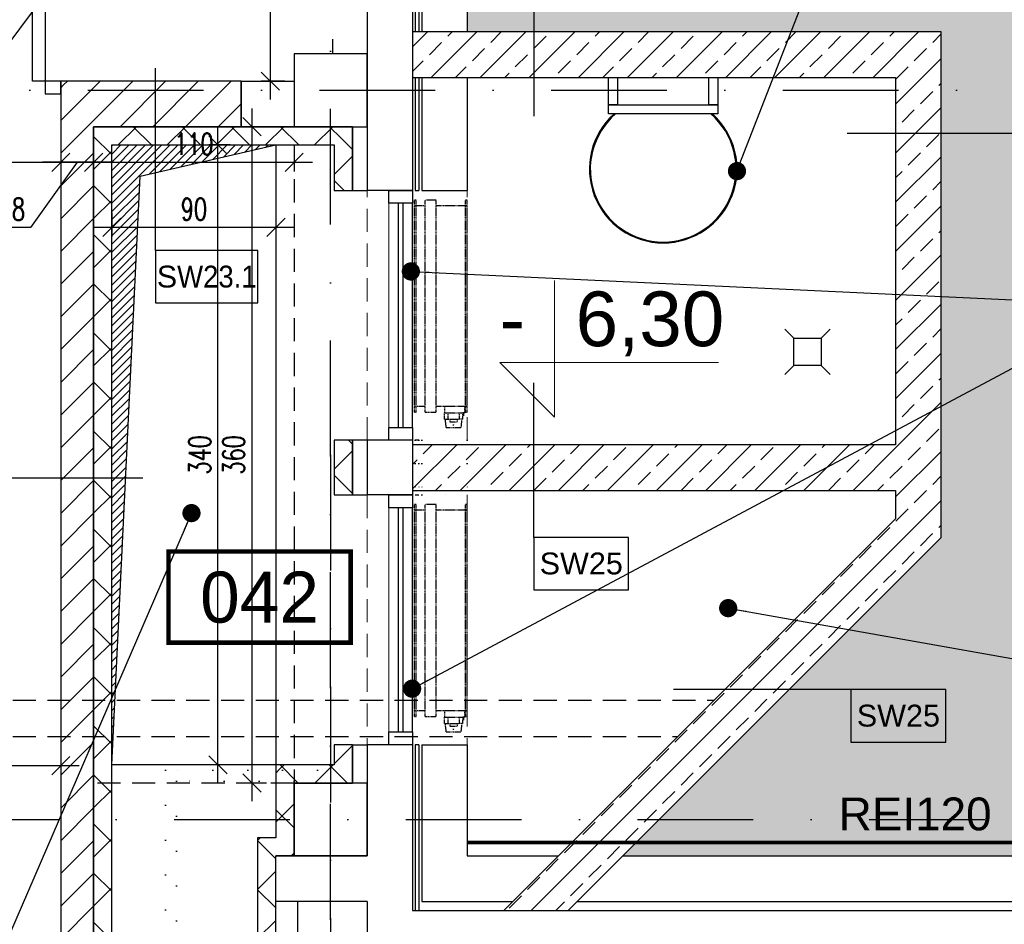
# Model space of a CAD drawing. Header units: centimetres. Extents: x -10729 to 23827, y -4437 to 19798.
# Tile 86 of 95: x 9689 to 10230, y 12252 to 12749. Entities that reach past the tile are written whole.
import ezdxf
from ezdxf.enums import TextEntityAlignment as Align

# ---------------------------------------------------------------- set-up
doc = ezdxf.new("R2010")
doc.units = ezdxf.units.CM
doc.header["$PDMODE"] = 35
doc.header["$PDSIZE"] = 0.1
for name, pattern in [('01-103-Went PP_poziom-0_5$0$DASHED', [0.75, 0.5, -0.25]), ('Kondygnacja  -0_5$0$DOT2', [3.175, 0, -3.175]), ('Kondygnacja  -0_5$0$HIDDEN', [9.525, 6.35, -3.175]), ('Kondygnacja +0_5$0$DOT2', [3.175, 0, -3.175]), ('Osie rzutów$0$DASHDOT2', [12.7, 6.35, -3.175, 0, -3.175]), ('SU Lampy kwadratowe  -1$0$HIDDENX2', [19.05, 12.7, -6.35])]:
    doc.linetypes.add(name, pattern=pattern)
doc.layers.get('0').update_dxf_attribs({"color": 8})
doc.layers.get('DEFPOINTS').update_dxf_attribs({"color": 8})
for name, color, linetype, lineweight in [('bgde_urządzenia', 250, 'Continuous', 30), ('Kondygnacja  -0_5$0$ARCH_INFO_KOTY_WYSOKOŚCIOWE', 8, 'Continuous', 15), ('Kondygnacja  -0_5$0$ARCH_INFO_WYMIARY', 8, 'Continuous', 9), ('Kondygnacja  -0_5$0$ARCH_WIDOK', 8, 'Continuous', 13)]:
    doc.layers.add(name, color=color, linetype=linetype, lineweight=lineweight)
for name, color, linetype in [('Kondygnacja  -0_5$0$ARCH_CIENKIE_IST', 8, 'Continuous'), ('Kondygnacja  -0_5$0$ARCH_GRUNT', 8, 'Continuous'), ('Kondygnacja  -0_5$0$ARCH_INFO_KOTY_WYSOKOŚCIOWE_IST', 8, 'Continuous'), ('Kondygnacja  -0_5$0$ARCH_INFO_ODPORNOŚĆ OGNIOWA', 8, 'Continuous'), ('Kondygnacja  -0_5$0$ARCH_INFO_OPISY', 8, 'Continuous'), ('Kondygnacja  -0_5$0$ARCH_INFO_OPISY_PRZEGRODY', 8, 'Continuous'), ('Kondygnacja  -0_5$0$ARCH_MUROWANE', 8, 'Continuous'), ('Kondygnacja  -0_5$0$ARCH_MUROWANE_IST', 8, 'Continuous'), ('Kondygnacja  -0_5$0$ARCH_OCIEPLENIE', 8, 'Continuous'), ('Kondygnacja  -0_5$0$ARCH_PROFILE', 8, 'Continuous'), ('Kondygnacja  -0_5$0$ARCH_STAL', 8, 'Continuous'), ('Kondygnacja  -0_5$0$ARCH_STROP', 8, 'Continuous'), ('Kondygnacja  -0_5$0$ARCH_SZKŁO', 8, 'Continuous'), ('Kondygnacja  -0_5$0$ARCH_WYBURZENIA', 8, 'Kondygnacja  -0_5$0$DOT2'), ('Kondygnacja  -0_5$0$ARCH_WYPOSAŻENIE_SANITARNE', 8, 'Continuous'), ('Kondygnacja  -0_5$0$ARCH_WYPOSAŻENIE_SANITARNE_IST', 8, 'Continuous'), ('Kondygnacja  -0_5$0$ARCH_ŚLUSARKA_DRZWI', 8, 'Continuous'), ('Kondygnacja  -0_5$0$ARCH_ŻELBET', 8, 'Continuous'), ('Kondygnacja  -0_5$0$ARCH_ŻELBET_IST', 8, 'Continuous'), ('Kondygnacja  -0_5$0$DRABINA', 8, 'Continuous'), ('Kondygnacja +0_5$0$ARCH_WYBURZENIA', 8, 'Kondygnacja +0_5$0$DOT2'), ('Kondygnacja -1$0$ARCH_ŚLUSARKA_DRZWI', 8, 'Continuous'), ('Osie rzutów$0$ARCH_INFO_OSIE_IST', 8, 'Osie rzutów$0$DASHDOT2'), ('Osie rzutów$0$ARCH_INFO_OSIE_OPISY_IST', 8, 'Continuous'), ('Pomieszczenia -05$0$ARCH_INFO_AREA_ETYKIETY_200', 8, 'Continuous')]:
    doc.layers.add(name, color=color, linetype=linetype)
doc.styles.add('Kondygnacja  -0_5$0$Arial', font='arial.ttf')
doc.styles.add('Kondygnacja  -0_5$0$Romans', font='Romans.shx', dxfattribs={"width": 0.7})
doc.styles.add('Kondygnacja  -0_5$0$Standard', font='txt')
doc.styles.add('Pomieszczenia -05$0$Arial', font='arial.ttf')
doc.dimstyles.new('Kondygnacja  -0_5$0$ISO-25', dxfattribs={"dimtxt": 2.5, "dimasz": 2.5, "dimexe": 1.25, "dimexo": 0.625, "dimtad": 1, "dimtxsty": 'Kondygnacja  -0_5$0$Standard', "dimcen": 2.5, "dimadec": 0, "dimazin": 0, "dimtfac": 1, "dimtmove": 0, "dimatfit": 3, "dimfxl": 1, "dimarcsym": 0})
doc.dimstyles.new('Kondygnacja  -0_5$0$Wymiary 1-100', dxfattribs={"dimtxt": 12, "dimasz": 10, "dimexe": 5, "dimexo": 0, "dimgap": 4, "dimtad": 1, "dimrnd": 0.5, "dimzin": 12, "dimdsep": 46, "dimtxsty": 'Kondygnacja  -0_5$0$Romans', "dimblk": 'Kondygnacja  -0_5$0$_Oblique', "dimcen": 10, "dimdle": 10, "dimclrt": 55, "dimazin": 0, "dimtfac": 1, "dimtmove": 1, "dimatfit": 3, "dimfxl": 8, "dimfxlon": 1, "dimtolj": 1, "dimtzin": 0, "dimarcsym": 0})

# ---------------------------------------------------------------- blocks, each defined once
blk = doc.blocks.new('Osie rzutów')
at = {"layer": 'Osie rzutów$0$ARCH_INFO_OSIE_IST', "ltscale": 10}
for p, q in [((9860, 12255), (9860, 14290.38)), ((7947.38, 12710), (13655, 12710)), ((9860, 12510), (9860, 4623.26)), ((4436.04, 12310), (13655, 12310))]:
    blk.add_line(p, q, dxfattribs=at)
blk = doc.blocks.new('Kondygnacja  -0_5$0$_Oblique')
at = {"color": 0, "linetype": 'ByBlock', "lineweight": -2}
blk.add_line((-0.5, -0.5), (0.5, 0.5), dxfattribs=at)
blk = doc.blocks.new('*D241')
at = {"layer": 'DEFPOINTS', "color": 0}
for p in [(9826.98, 13519), (9840, 13519), (9840, 12715)]:
    blk.add_point(p, dxfattribs=at)
at = {"layer": 'Kondygnacja  -0_5$0$ARCH_INFO_WYMIARY', "color": 0, "lineweight": -2}
for p, q in [((9826.98, 12705), (9826.98, 13529)), ((9834.98, 13519), (9821.98, 13519)), ((9834.98, 12715), (9821.98, 12715))]:
    blk.add_line(p, q, dxfattribs=at)
at = {"layer": 'Kondygnacja  -0_5$0$ARCH_INFO_WYMIARY', "color": 0, "lineweight": -2, "xscale": 10, "yscale": 10, "zscale": 10}
for p, rotation in [((9826.98, 13519), 90), ((9826.98, 12715), 270)]:
    blk.add_blockref('Kondygnacja  -0_5$0$_Oblique', p, dxfattribs=dict(at, rotation=rotation))
at = {"layer": 'Kondygnacja  -0_5$0$ARCH_INFO_WYMIARY', "color": 55, "insert": (9816.98, 13117), "char_height": 12, "attachment_point": 5, "rotation": 90, "style": 'Kondygnacja  -0_5$0$Romans'}
blk.add_mtext('\\A1;804', dxfattribs=at)
blk = doc.blocks.new('Kondygnacja  -0_5$0$_Dot')
at = {"color": 0, "linetype": 'ByBlock', "lineweight": -2}
blk.add_line((-0.5, 0), (-1, 0), dxfattribs=at)
at = {"color": 0, "linetype": 'ByBlock', "const_width": 0.5}
blk.add_lwpolyline([(-0.25, 0, 1), (0.25, 0, 1)], format="xyb", close=True, dxfattribs=at)
blk = doc.blocks.new('*D203')
at = {"layer": 'DEFPOINTS', "color": 0}
for p in [(10335, 12290), (9935, 12176.38), (10335, 12176.38)]:
    blk.add_point(p, dxfattribs=at)
at = {"layer": 'Kondygnacja  -0_5$0$ARCH_INFO_WYMIARY', "color": 0, "lineweight": -2}
for p, q in [((10335, 12184.38), (10335, 12171.38)), ((9925, 12176.38), (10345, 12176.38)), ((9935, 12176.38), (9935, 12181.38))]:
    blk.add_line(p, q, dxfattribs=at)
at = {"layer": 'Kondygnacja  -0_5$0$ARCH_INFO_WYMIARY', "color": 0, "lineweight": -2, "xscale": 10, "yscale": 10, "zscale": 10, "rotation": 180}
blk.add_blockref('Kondygnacja  -0_5$0$_Oblique', (9935, 12176.38), dxfattribs=at)
at = {"layer": 'Kondygnacja  -0_5$0$ARCH_INFO_WYMIARY', "color": 0, "lineweight": -2, "xscale": 10, "yscale": 10, "zscale": 10}
blk.add_blockref('Kondygnacja  -0_5$0$_Oblique', (10335, 12176.38), dxfattribs=at)
at = {"layer": 'Kondygnacja  -0_5$0$ARCH_INFO_WYMIARY', "color": 55, "insert": (10135, 12186.38), "char_height": 12, "attachment_point": 5, "style": 'Kondygnacja  -0_5$0$Romans'}
blk.add_mtext('\\A1;400', dxfattribs=at)
blk = doc.blocks.new('Kondygnacja  -0_5$0$Poziom 0_część B$0$WPUST PODŁOGOWY')
for points in [[(-12.5, 12.5), (-7.5, 7.5)], [(12.5, 12.5), (7.5, 7.5)], [(-7.5, -7.5), (-12.5, -12.5)], [(7.5, -7.5), (12.5, -12.5)]]:
    blk.add_lwpolyline(points)
blk.add_lwpolyline([(-7.5, 7.5), (7.5, 7.5), (7.5, -7.5), (-7.5, -7.5)], close=True)
blk = doc.blocks.new('Kondygnacja  -0_5$0$kota wysokościowa względna wykończeniowa')
at = {"layer": 'Kondygnacja  -0_5$0$ARCH_INFO_KOTY_WYSOKOŚCIOWE'}
blk.add_lwpolyline([(0, 50), (0, 0), (-20, 20), (60, 20)], dxfattribs=at)
at = {"layer": 'Kondygnacja  -0_5$0$ARCH_INFO_KOTY_WYSOKOŚCIOWE', "style": 'Kondygnacja  -0_5$0$Arial'}
for tag, p in [('%%P', (-20, 20)), ('205', (0, 20))]:
    blk.add_attdef(tag, text='', height=20, dxfattribs=at).set_placement(p, align=Align.BOTTOM_LEFT)
blk = doc.blocks.new('*D265')
at = {"layer": 'DEFPOINTS', "color": 0}
for p in [(9597, 12689.99), (9712, 12690), (9712, 12670.51)]:
    blk.add_point(p, dxfattribs=at)
at = {"layer": 'Kondygnacja  -0_5$0$ARCH_INFO_WYMIARY', "color": 0, "lineweight": -2}
for p, q in [((9597, 12678.51), (9597, 12665.51)), ((9712, 12678.51), (9712, 12665.51)), ((9587, 12670.51), (9722, 12670.51))]:
    blk.add_line(p, q, dxfattribs=at)
at = {"layer": 'Kondygnacja  -0_5$0$ARCH_INFO_WYMIARY', "color": 0, "lineweight": -2, "xscale": 10, "yscale": 10, "zscale": 10, "rotation": 180}
blk.add_blockref('Kondygnacja  -0_5$0$_Oblique', (9597, 12670.51), dxfattribs=at)
at = {"layer": 'Kondygnacja  -0_5$0$ARCH_INFO_WYMIARY', "color": 0, "lineweight": -2, "xscale": 10, "yscale": 10, "zscale": 10}
blk.add_blockref('Kondygnacja  -0_5$0$_Oblique', (9712, 12670.51), dxfattribs=at)
at = {"layer": 'Kondygnacja  -0_5$0$ARCH_INFO_WYMIARY', "color": 55, "insert": (9654.5, 12680.51), "char_height": 12, "attachment_point": 5, "style": 'Kondygnacja  -0_5$0$Romans'}
blk.add_mtext('\\A1;115', dxfattribs=at)
blk = doc.blocks.new('Pomieszczenia -05$0$etykieta_numer')
at = {"color": 0, "linetype": 'ByBlock', "const_width": 2.44}
blk.add_lwpolyline([(-50, -50), (-50, 0), (50, 0), (50, -50)], close=True, dxfattribs=at)
at = {"color": 0, "linetype": 'ByBlock', "style": 'Pomieszczenia -05$0$Arial'}
blk.add_attdef('AECAREA:NUMBER', text='', height=28, dxfattribs=at).set_placement((0, -25), align=Align.MIDDLE)
blk = doc.blocks.new('*D304')
at = {"layer": 'DEFPOINTS', "color": 0}
for p in [(9196, 12369.5), (9712, 12369.5), (9712, 12339.58)]:
    blk.add_point(p, dxfattribs=at)
at = {"layer": 'Kondygnacja  -0_5$0$ARCH_INFO_WYMIARY', "color": 0, "lineweight": -2}
for p, q in [((9196, 12347.58), (9196, 12334.58)), ((9712, 12347.58), (9712, 12334.58)), ((9186, 12339.58), (9722, 12339.58))]:
    blk.add_line(p, q, dxfattribs=at)
at = {"layer": 'Kondygnacja  -0_5$0$ARCH_INFO_WYMIARY', "color": 0, "lineweight": -2, "xscale": 10, "yscale": 10, "zscale": 10, "rotation": 180}
blk.add_blockref('Kondygnacja  -0_5$0$_Oblique', (9196, 12339.58), dxfattribs=at)
at = {"layer": 'Kondygnacja  -0_5$0$ARCH_INFO_WYMIARY', "color": 0, "lineweight": -2, "xscale": 10, "yscale": 10, "zscale": 10}
blk.add_blockref('Kondygnacja  -0_5$0$_Oblique', (9712, 12339.58), dxfattribs=at)
at = {"layer": 'Kondygnacja  -0_5$0$ARCH_INFO_WYMIARY', "color": 55, "insert": (9454, 12349.58), "char_height": 12, "attachment_point": 5, "style": 'Kondygnacja  -0_5$0$Romans'}
blk.add_mtext('\\A1;516', dxfattribs=at)
blk = doc.blocks.new('*D319')
at = {"layer": 'DEFPOINTS', "color": 0}
for p in [(9740, 12706.03), (9830, 12706.03), (9740, 12634.8)]:
    blk.add_point(p, dxfattribs=at)
at = {"layer": 'Kondygnacja  -0_5$0$ARCH_INFO_WYMIARY', "color": 0, "lineweight": -2}
for p, q in [((9740, 12642.8), (9740, 12629.8)), ((9830, 12642.8), (9830, 12629.8)), ((9840, 12634.8), (9730, 12634.8))]:
    blk.add_line(p, q, dxfattribs=at)
at = {"layer": 'Kondygnacja  -0_5$0$ARCH_INFO_WYMIARY', "color": 0, "lineweight": -2, "xscale": 10, "yscale": 10, "zscale": 10, "rotation": 180}
blk.add_blockref('Kondygnacja  -0_5$0$_Oblique', (9740, 12634.8), dxfattribs=at)
at = {"layer": 'Kondygnacja  -0_5$0$ARCH_INFO_WYMIARY', "color": 0, "lineweight": -2, "xscale": 10, "yscale": 10, "zscale": 10}
blk.add_blockref('Kondygnacja  -0_5$0$_Oblique', (9830, 12634.8), dxfattribs=at)
at = {"layer": 'Kondygnacja  -0_5$0$ARCH_INFO_WYMIARY', "color": 55, "insert": (9785, 12644.8), "char_height": 12, "attachment_point": 5, "style": 'Kondygnacja  -0_5$0$Romans'}
blk.add_mtext('\\A1;90', dxfattribs=at)
blk = doc.blocks.new('*D320')
at = {"layer": 'DEFPOINTS', "color": 0}
for p in [(9798.23, 12680), (9804.92, 12680), (9804.92, 12340)]:
    blk.add_point(p, dxfattribs=at)
at = {"layer": 'Kondygnacja  -0_5$0$ARCH_INFO_WYMIARY', "color": 0, "lineweight": -2}
for p, q in [((9798.23, 12330), (9798.23, 12690)), ((9804.92, 12680), (9793.23, 12680)), ((9804.92, 12340), (9793.23, 12340))]:
    blk.add_line(p, q, dxfattribs=at)
at = {"layer": 'Kondygnacja  -0_5$0$ARCH_INFO_WYMIARY', "color": 0, "lineweight": -2, "xscale": 10, "yscale": 10, "zscale": 10}
for p, rotation in [((9798.23, 12680), 90), ((9798.23, 12340), 270)]:
    blk.add_blockref('Kondygnacja  -0_5$0$_Oblique', p, dxfattribs=dict(at, rotation=rotation))
at = {"layer": 'Kondygnacja  -0_5$0$ARCH_INFO_WYMIARY', "color": 55, "insert": (9788.23, 12510), "char_height": 12, "attachment_point": 5, "rotation": 90, "style": 'Kondygnacja  -0_5$0$Romans'}
blk.add_mtext('\\A1;340', dxfattribs=at)
blk = doc.blocks.new('*D338')
at = {"layer": 'DEFPOINTS', "color": 0}
for p in [(9730, 12690), (9840, 12680.27), (9840, 12670.51)]:
    blk.add_point(p, dxfattribs=at)
at = {"layer": 'Kondygnacja  -0_5$0$ARCH_INFO_WYMIARY', "color": 0, "lineweight": -2}
for p, q in [((9730, 12678.51), (9730, 12665.51)), ((9840, 12678.51), (9840, 12665.51)), ((9720, 12670.51), (9850, 12670.51))]:
    blk.add_line(p, q, dxfattribs=at)
at = {"layer": 'Kondygnacja  -0_5$0$ARCH_INFO_WYMIARY', "color": 0, "lineweight": -2, "xscale": 10, "yscale": 10, "zscale": 10, "rotation": 180}
blk.add_blockref('Kondygnacja  -0_5$0$_Oblique', (9730, 12670.51), dxfattribs=at)
at = {"layer": 'Kondygnacja  -0_5$0$ARCH_INFO_WYMIARY', "color": 0, "lineweight": -2, "xscale": 10, "yscale": 10, "zscale": 10}
blk.add_blockref('Kondygnacja  -0_5$0$_Oblique', (9840, 12670.51), dxfattribs=at)
at = {"layer": 'Kondygnacja  -0_5$0$ARCH_INFO_WYMIARY', "color": 55, "insert": (9785, 12680.51), "char_height": 12, "attachment_point": 5, "style": 'Kondygnacja  -0_5$0$Romans'}
blk.add_mtext('\\A1;110', dxfattribs=at)
blk = doc.blocks.new('*D339')
at = {"layer": 'DEFPOINTS', "color": 0}
for p in [(9712, 12690), (9730, 12690), (9712, 12670.51)]:
    blk.add_point(p, dxfattribs=at)
at = {"layer": 'Kondygnacja  -0_5$0$ARCH_INFO_WYMIARY', "color": 0, "lineweight": -2}
for p, q in [((9712, 12678.51), (9712, 12665.51)), ((9730, 12678.51), (9730, 12665.51)), ((9721, 12670.51), (9695.37, 12634.8)), ((9740, 12670.51), (9702, 12670.51)), ((9695.37, 12634.8), (9674.97, 12634.8))]:
    blk.add_line(p, q, dxfattribs=at)
at = {"layer": 'Kondygnacja  -0_5$0$ARCH_INFO_WYMIARY', "color": 0, "lineweight": -2, "xscale": 10, "yscale": 10, "zscale": 10, "rotation": 180}
blk.add_blockref('Kondygnacja  -0_5$0$_Oblique', (9712, 12670.51), dxfattribs=at)
at = {"layer": 'Kondygnacja  -0_5$0$ARCH_INFO_WYMIARY', "color": 0, "lineweight": -2, "xscale": 10, "yscale": 10, "zscale": 10}
blk.add_blockref('Kondygnacja  -0_5$0$_Oblique', (9730, 12670.51), dxfattribs=at)
at = {"layer": 'Kondygnacja  -0_5$0$ARCH_INFO_WYMIARY', "color": 55, "insert": (9685.17, 12644.8), "char_height": 12, "attachment_point": 5, "style": 'Kondygnacja  -0_5$0$Romans'}
blk.add_mtext('\\A1;18', dxfattribs=at)
blk = doc.blocks.new('*D340')
at = {"layer": 'DEFPOINTS', "color": 0}
for p in [(9730, 12690), (9816.84, 12330), (9840, 12330)]:
    blk.add_point(p, dxfattribs=at)
at = {"layer": 'Kondygnacja  -0_5$0$ARCH_INFO_WYMIARY', "color": 0, "lineweight": -2}
for p, q in [((9816.84, 12700), (9816.84, 12320)), ((9808.84, 12690), (9821.84, 12690)), ((9824.84, 12330), (9811.84, 12330))]:
    blk.add_line(p, q, dxfattribs=at)
at = {"layer": 'Kondygnacja  -0_5$0$ARCH_INFO_WYMIARY', "color": 0, "lineweight": -2, "xscale": 10, "yscale": 10, "zscale": 10}
for p, rotation in [((9816.84, 12690), 90), ((9816.84, 12330), 270)]:
    blk.add_blockref('Kondygnacja  -0_5$0$_Oblique', p, dxfattribs=dict(at, rotation=rotation))
at = {"layer": 'Kondygnacja  -0_5$0$ARCH_INFO_WYMIARY', "color": 55, "insert": (9806.84, 12510), "char_height": 12, "attachment_point": 5, "rotation": 90, "style": 'Kondygnacja  -0_5$0$Romans'}
blk.add_mtext('\\A1;360', dxfattribs=at)

msp = doc.modelspace()

# ---------------------------------------------------------------- hatches: boundary and pattern name
at = {"layer": 'Kondygnacja  -0_5$0$ARCH_GRUNT', "linetype": 'Continuous', "lineweight": 5}
h = msp.add_hatch(dxfattribs=at)
h.set_pattern_fill('EARTH', color=256, scale=15, angle=45, style=0)
h.paths.add_polyline_path([(1133.967, 11046.454), (2362.513, 12275), (4925, 12275), (4925, 14755), (7550.104, 14755), (8720.104, 13585), (9935, 13585), (9935, 12742), (10195, 12742), (10195, 12464.645), (10065.178, 12334.822), (10020.355, 12290), (11107.426, 12290), (13507.426, 9890), (14135, 9890), (14135, 8825), (14045, 8825), (14045, 8794.645), (13865.355, 8615), (13550, 8615), (13550, 8506), (14915, 8507.069), (14915, 8955.706), (14915, 9408.893), (14535, 9611.265), (14535, 10290), (13673.112, 10290), (11273.112, 12690), (10595, 12690), (10595, 13102), (10335, 13102), (10335, 13985), (8885.79, 13985), (7715.79, 15155), (4525, 15155), (4525, 12675), (2196.827, 12675), (851.124, 11329.297)])
at = {"layer": 'Kondygnacja  -0_5$0$ARCH_MUROWANE', "linetype": 'Continuous', "lineweight": -3}
h = msp.add_hatch(dxfattribs=at)
h.set_pattern_fill('ANSI31', color=256, scale=4, style=0)
h.paths.add_polyline_path([(9712, 12212.5), (9730, 12212.5), (9730, 12690), (9712, 12715)], flags=0)
h = msp.add_hatch(dxfattribs=at)
h.set_pattern_fill('ANSI31', color=256, scale=4, angle=-360, style=0)
h.paths.add_polyline_path([(9712, 12715), (9730, 12690), (9811, 12690), (9811, 12715)], flags=0)
at = {"layer": 'Kondygnacja  -0_5$0$ARCH_OCIEPLENIE', "linetype": 'Continuous', "lineweight": -3}
h = msp.add_hatch(dxfattribs=at)
h.set_pattern_fill('ANSI37', color=256, scale=6, angle=-360, style=0)
h.paths.add_polyline_path([(9740, 12680), (9730, 12690), (9730, 12212.5), (9740, 12222.5)], flags=0)
h = msp.add_hatch(dxfattribs=at)
h.set_pattern_fill('ANSI37', color=256, scale=6, style=0)
h.paths.add_polyline_path([(9862, 12680), (9872, 12690), (9730, 12690), (9740, 12680)], flags=0)
h = msp.add_hatch(dxfattribs=at)
h.set_pattern_fill('ANSI37', color=256, scale=6, angle=-360, style=0)
h.paths.add_polyline_path([(9872, 12690), (9862, 12680), (9862, 12655), (9872, 12655)], flags=0)
h = msp.add_hatch(dxfattribs=at)
h.set_pattern_fill('ANSI37', color=256, scale=6, angle=-360, style=0)
h.paths.add_polyline_path([(9872, 12518), (9862, 12518), (9862, 12488), (9872, 12488)], flags=0)
h = msp.add_hatch(dxfattribs=at)
h.set_pattern_fill('ANSI37', color=256, scale=6, angle=-360, style=0)
h.paths.add_polyline_path([(9872, 12351), (9862, 12351), (9862, 12340), (9872, 12330)], flags=0)
h = msp.add_hatch(dxfattribs=at)
h.set_pattern_fill('ANSI37', color=256, scale=6, style=0)
h.paths.add_polyline_path([(9830, 12340), (9840, 12330), (9872, 12330), (9862, 12340)], flags=0)
h = msp.add_hatch(dxfattribs=at)
h.set_pattern_fill('ANSI37', color=256, scale=6, angle=-360, style=0)
h.paths.add_polyline_path([(9840, 12330), (9830, 12340), (9830, 12300), (9840, 12290)], flags=0)
h = msp.add_hatch(dxfattribs=at)
h.set_pattern_fill('ANSI37', color=256, scale=6, style=0)
h.paths.add_polyline_path([(9820, 12222.5), (9830, 12212.5), (9830, 12290), (9820, 12300)], flags=0)
h = msp.add_hatch(dxfattribs=at)
h.set_pattern_fill('ANSI37', color=256, scale=6, style=0)
h.paths.add_polyline_path([(9820, 12300), (9830, 12290), (9840, 12290), (9830, 12300)], flags=0)
at = {"layer": 'Kondygnacja  -0_5$0$ARCH_WIDOK'}
h = msp.add_hatch(dxfattribs=at)
h.set_pattern_fill('ANSI31', color=256, angle=-90, style=0)
h.set_pattern_definition([(225, (16852.8482, -1306.7393), (-2.245064, 2.245064), [])])
h.paths.add_polyline_path([(9740, 12340), (9755.505, 12662.875), (9830, 12680), (9740, 12680)])
at = {"layer": 'Kondygnacja  -0_5$0$ARCH_ŻELBET', "linetype": 'Continuous', "lineweight": -3}
h = msp.add_hatch(dxfattribs=at)
h.set_pattern_fill('ANSI33', color=256, scale=3, style=0)
h.paths.add_polyline_path([(9905, 12742), (9905, 12717), (10170, 12717), (10195, 12742)], flags=0)
h = msp.add_hatch(dxfattribs=at)
h.set_pattern_fill('ANSI33', color=256, scale=3, angle=-360, style=0)
h.paths.add_polyline_path([(10195, 12742), (10170, 12717), (10170, 12515.5), (10176.25, 12503), (10195, 12503)], flags=0)
h.paths.add_polyline_path([(10195, 12503), (10176.25, 12503), (10170, 12490.5), (10170, 12475), (10195, 12464.645)], flags=0)
h = msp.add_hatch(dxfattribs=at)
h.set_pattern_fill('ANSI33', color=256, scale=3, style=0)
h.paths.add_polyline_path([(9905, 12515.5), (9905, 12490.5), (10170, 12490.5), (10176.25, 12503), (10170, 12515.5)], flags=0)
h = msp.add_hatch(dxfattribs=at)
h.set_pattern_fill('ANSI33', color=256, scale=3, angle=-360, style=0)
h.paths.add_polyline_path([(10195, 12464.645), (10170, 12475), (9955, 12260), (9990.355, 12260)], flags=0)

# ---------------------------------------------------------------- linework, layer by layer
at = {"layer": 'bgde_urządzenia', "color": 7, "linetype": '01-103-Went PP_poziom-0_5$0$DASHED', "lineweight": -3, "extrusion": (-4.44089e-16, -4.44088e-16, -1)}
for p, q in [((9905.968, 12533.495), (9905.968, 12649.795)), ((9906.968, 12649.795), (9905.968, 12649.795)), ((9911.968, 12646.645), (9905.968, 12646.645)), ((9906.968, 12533.495), (9906.968, 12649.795)), ((9911.968, 12533.495), (9911.968, 12649.795)), ((9917.968, 12649.795), (9911.968, 12649.795)), ((9917.968, 12533.495), (9917.968, 12649.795)), ((9934.968, 12646.645), (9917.968, 12646.645)), ((9933.968, 12533.495), (9933.968, 12649.795)), ((9934.968, 12649.795), (9933.968, 12649.795)), ((9934.968, 12533.495), (9934.968, 12649.795)), ((9905.968, 12536.645), (9911.968, 12536.645)), ((9905.968, 12533.495), (9906.968, 12533.495)), ((9911.968, 12533.495), (9917.968, 12533.495)), ((9917.968, 12536.645), (9934.968, 12536.645)), ((9922.467, 12529.645), (9922.467, 12533.145)), ((9922.468, 12536.645), (9922.468, 12533.145)), ((9922.468, 12533.145), (9933.468, 12533.145)), ((9924.468, 12529.645), (9924.468, 12533.145)), ((9930.468, 12533.145), (9930.468, 12529.645)), ((9932.469, 12533.145), (9932.469, 12529.645)), ((9932.968, 12533.145), (9932.968, 12533.395)), ((9932.968, 12533.395), (9932.968, 12531.395)), ((9933.468, 12536.645), (9933.468, 12533.145)), ((9933.968, 12533.495), (9934.968, 12533.495)), ((9922.467, 12529.645), (9924.468, 12529.645)), ((9923.468, 12525.045), (9922.968, 12529.645)), ((9924.468, 12529.645), (9930.468, 12529.645)), ((9925.468, 12529.645), (9925.468, 12528.095)), ((9925.468, 12528.095), (9929.468, 12528.095)), ((9929.468, 12529.645), (9929.468, 12528.095)), ((9932.469, 12529.645), (9930.468, 12529.645)), ((9931.968, 12529.645), (9931.468, 12525.045)), ((9923.468, 12525.045), (9931.468, 12525.045)), ((9927.068, 12526.545), (9927.868, 12526.545)), ((9905.968, 12366.555), (9905.968, 12482.855)), ((9906.968, 12482.855), (9905.968, 12482.855)), ((9911.968, 12479.705), (9905.968, 12479.705)), ((9906.968, 12366.555), (9906.968, 12482.855)), ((9911.968, 12366.555), (9911.968, 12482.855)), ((9917.968, 12482.855), (9911.968, 12482.855)), ((9917.968, 12366.555), (9917.968, 12482.855)), ((9934.968, 12479.705), (9917.968, 12479.705)), ((9933.968, 12366.555), (9933.968, 12482.855)), ((9934.968, 12482.855), (9933.968, 12482.855)), ((9934.968, 12366.555), (9934.968, 12482.855)), ((9905.968, 12369.705), (9911.968, 12369.705)), ((9905.968, 12366.555), (9906.968, 12366.555)), ((9911.968, 12366.555), (9917.968, 12366.555)), ((9917.968, 12369.705), (9934.968, 12369.705)), ((9922.467, 12362.705), (9922.467, 12366.205)), ((9922.468, 12369.705), (9922.468, 12366.205)), ((9922.468, 12366.205), (9933.468, 12366.205)), ((9924.468, 12362.705), (9924.468, 12366.205)), ((9930.468, 12366.205), (9930.468, 12362.705)), ((9932.469, 12366.205), (9932.469, 12362.705)), ((9932.968, 12366.205), (9932.968, 12366.455)), ((9932.968, 12366.455), (9932.968, 12364.455)), ((9933.468, 12369.705), (9933.468, 12366.205)), ((9933.968, 12366.555), (9934.968, 12366.555)), ((9922.467, 12362.705), (9924.468, 12362.705)), ((9923.468, 12358.105), (9922.968, 12362.705)), ((9924.468, 12362.705), (9930.468, 12362.705)), ((9925.468, 12362.705), (9925.468, 12361.155)), ((9925.468, 12361.155), (9929.468, 12361.155)), ((9929.468, 12362.705), (9929.468, 12361.155)), ((9932.469, 12362.705), (9930.468, 12362.705)), ((9931.968, 12362.705), (9931.468, 12358.105)), ((9923.468, 12358.105), (9931.468, 12358.105)), ((9927.068, 12359.605), (9927.868, 12359.605))]:
    msp.add_line(p, q, dxfattribs=at)
at = {"layer": 'Kondygnacja  -0_5$0$ARCH_CIENKIE_IST', "ltscale": 4}
for p, q in [((9906.5, 13556.5), (9906.5, 12742)), ((9908.5, 13558.5), (9908.5, 12742)), ((9906.5, 12717), (9906.5, 12655)), ((9908.5, 12717), (9908.5, 12655)), ((9906.5, 12351), (9906.5, 12260)), ((9908.5, 12351), (9908.5, 12260))]:
    msp.add_line(p, q, dxfattribs=at)
for points in [[(9906.5, 12655), (9908.5, 12655)], [(9908.5, 12518), (9906.5, 12518)], [(9906.5, 12488), (9908.5, 12488)], [(9908.5, 12351), (9906.5, 12351)]]:
    msp.add_lwpolyline(points, dxfattribs=at)
at = {"layer": 'Kondygnacja  -0_5$0$ARCH_INFO_ODPORNOŚĆ OGNIOWA', "const_width": 2}
msp.add_lwpolyline([(9935, 12297.418), (10335, 12297.418)], dxfattribs=at)
at = {"layer": 'Kondygnacja  -0_5$0$ARCH_INFO_OPISY_PRZEGRODY'}
for points in [[(9971.546, 12780.674), (9971.546, 12695.876)], [(9764.038, 12622.123), (9764.038, 12722.153)], [(10240.698, 12686.26), (10143.404, 12686.26)], [(9971.546, 12464.763), (9971.546, 12549.561)], [(9681.6, 12497.353), (9757.007, 12497.353)], [(10145.532, 12381.283), (10048.238, 12381.283)]]:
    msp.add_lwpolyline(points, dxfattribs=at)
for points in [[(9764.038, 12593.323), (9820.038, 12593.323), (9820.038, 12622.123), (9764.038, 12622.123), (9764.038, 12593.323)], [(9971.546, 12435.963), (10023.546, 12435.963), (10023.546, 12464.763), (9971.546, 12464.763), (9971.546, 12435.963)], [(10145.532, 12352.483), (10197.532, 12352.483), (10197.532, 12381.283), (10145.532, 12381.283), (10145.532, 12352.483)]]:
    msp.add_lwpolyline(points, close=True, dxfattribs=at)
at = {"layer": 'Kondygnacja  -0_5$0$ARCH_MUROWANE', "linetype": 'Continuous', "lineweight": -3}
for p, q in [((9712, 12715), (9712, 12212.5)), ((9811, 12715), (9712, 12715)), ((9811, 12690), (9811, 12715)), ((9730, 12212.5), (9730, 12690)), ((9730, 12690), (9811, 12690))]:
    msp.add_line(p, q, dxfattribs=at)
at = {"layer": 'Kondygnacja  -0_5$0$ARCH_MUROWANE_IST', "ltscale": 4}
for p, q in [((9935, 13585), (9935, 12742)), ((9910, 13560), (9910, 12742)), ((9910, 12717), (9910, 12655)), ((9935, 12717), (9935, 12655)), ((9811, 12715), (9811, 12690)), ((9811, 12715), (9840, 12715)), ((9811, 12690), (9840, 12690)), ((9872, 12690), (9872, 12655)), ((9872, 12518), (9872, 12488)), ((9910, 12351), (9910, 12265)), ((9935, 12351), (9935, 12290)), ((9935, 12290), (9985, 12290)), ((9935, 12290), (9985, 12290)), ((10020.355, 12290), (11107.426, 12290)), ((10020.355, 12290), (10202.109, 12290)), ((9910, 12265), (9960, 12265)), ((9910, 12265), (9960, 12265)), ((9995.355, 12265), (11097.071, 12265)), ((9995.355, 12265), (10202.109, 12265))]:
    msp.add_line(p, q, dxfattribs=at)
for points in [[(9861, 12738), (9861, 12730)], [(9872, 12655), (9880, 12655)], [(9910, 12655), (9935, 12655)], [(9880, 12518), (9872, 12518)], [(9872, 12488), (9880, 12488)], [(9872, 12351), (9880, 12351)], [(9872, 12351), (9872, 12330)], [(9910, 12351), (9935, 12351)]]:
    msp.add_lwpolyline(points, dxfattribs=at)
at = {"layer": 'Kondygnacja  -0_5$0$ARCH_OCIEPLENIE', "linetype": 'Continuous', "lineweight": -3}
for p, q in [((9730, 12690), (9730, 12212.5)), ((9872, 12690), (9730, 12690)), ((9872, 12655), (9872, 12690)), ((9740, 12222.5), (9740, 12680)), ((9740, 12680), (9862, 12680)), ((9862, 12680), (9862, 12655)), ((9862, 12655), (9872, 12655)), ((9872, 12518), (9862, 12518)), ((9862, 12518), (9862, 12488)), ((9872, 12488), (9872, 12518)), ((9862, 12488), (9872, 12488)), ((9872, 12351), (9862, 12351)), ((9862, 12351), (9862, 12340)), ((9872, 12330), (9872, 12351)), ((9840, 12340), (9740, 12340)), ((9862, 12340), (9830, 12340)), ((9830, 12340), (9830, 12300)), ((9840, 12330), (9872, 12330)), ((9840, 12290), (9840, 12330)), ((9820, 12300), (9820, 12222.5)), ((9830, 12300), (9820, 12300)), ((9830, 12212.5), (9830, 12290)), ((9830, 12290), (9840, 12290))]:
    msp.add_line(p, q, dxfattribs=at)
at = {"layer": 'Kondygnacja  -0_5$0$ARCH_PROFILE'}
for points in [[(9905, 12648), (9892, 12648), (9892, 12655), (9905, 12655)], [(9905, 12518), (9892, 12518), (9892, 12525), (9905, 12525)], [(9905, 12481), (9892, 12481), (9892, 12488), (9905, 12488)], [(9905, 12351), (9892, 12351), (9892, 12358), (9905, 12358)]]:
    msp.add_lwpolyline(points, close=True, dxfattribs=at)
at = {"layer": 'Kondygnacja  -0_5$0$ARCH_STAL'}
for points in [[(10017.5, 12717), (10017.5, 12702), (10012.5, 12702), (10012.5, 12717)], [(10072.5, 12717), (10072.5, 12702), (10067.5, 12702), (10067.5, 12717)], [(10012.5, 12702), (10072.5, 12702), (10072.5, 12697), (10012.5, 12697)]]:
    msp.add_lwpolyline(points, close=True, dxfattribs=at)
at = {"layer": 'Kondygnacja  -0_5$0$ARCH_STROP'}
msp.add_lwpolyline([(9740, 12680), (9830, 12680), (9830, 12340), (9740, 12340)], close=True, dxfattribs=at)
msp.add_lwpolyline([(9740, 12340), (9755.505, 12662.875), (9830, 12680)], dxfattribs=at)
at = {"layer": 'Kondygnacja  -0_5$0$ARCH_SZKŁO'}
for points in [[(9897.25, 12525), (9897.25, 12648)], [(9899.75, 12525), (9899.75, 12648)], [(9897.25, 12358), (9897.25, 12481)], [(9899.75, 12358), (9899.75, 12481)]]:
    msp.add_lwpolyline(points, dxfattribs=at)
at = {"layer": 'Kondygnacja  -0_5$0$ARCH_WIDOK'}
msp.add_lwpolyline([(9740, 12340), (9755.505, 12662.875), (9830, 12680), (9740, 12680)], close=True, dxfattribs=at)
at = {"layer": 'Kondygnacja  -0_5$0$ARCH_WIDOK', "linetype": 'Kondygnacja  -0_5$0$HIDDEN', "ltscale": 2}
for points in [[(9880, 12518), (9880, 12655)], [(9905, 12517.997), (9905, 12655)], [(9935, 12518), (9935, 12655)], [(9880, 12488), (9880, 12351)], [(9905, 12488), (9905, 12351)], [(9935, 12488), (9935, 12351)]]:
    msp.add_lwpolyline(points, dxfattribs=at)
at = {"layer": 'Kondygnacja  -0_5$0$ARCH_WIDOK'}
for points in [[(9892, 12648), (9892, 12525)], [(9892, 12481), (9892, 12358)]]:
    msp.add_lwpolyline(points, dxfattribs=at)
at = {"layer": 'Kondygnacja  -0_5$0$ARCH_WYBURZENIA', "ltscale": 4}
for p, q in [((9906.5, 12518), (9906.5, 12488)), ((9908.5, 12518), (9908.5, 12488)), ((9910, 12518), (9910, 12488)), ((9935, 12518), (9935, 12488))]:
    msp.add_line(p, q, dxfattribs=at)
at = {"layer": 'Kondygnacja  -0_5$0$ARCH_WYBURZENIA', "ltscale": 6}
msp.add_line((9872, 12351), (9872, 12337), dxfattribs=at)
at = {"layer": 'Kondygnacja  -0_5$0$ARCH_WYBURZENIA', "ltscale": 4}
for points in [[(9935, 12518), (9910, 12518)], [(9910, 12488), (9935, 12488)]]:
    msp.add_lwpolyline(points, dxfattribs=at)
at = {"layer": 'Kondygnacja  -0_5$0$ARCH_WYBURZENIA', "ltscale": 6}
for points in [[(9872, 12351), (9880, 12351)], [(9872, 12337), (9769.5, 12337), (9769.5, 12212.5)], [(9840, 12331), (9775.5, 12331), (9775.5, 12212.5)]]:
    msp.add_lwpolyline(points, dxfattribs=at)
at = {"layer": 'Kondygnacja  -0_5$0$ARCH_WYPOSAŻENIE_SANITARNE_IST', "linetype": 'SU Lampy kwadratowe  -1$0$HIDDENX2'}
for p, q in [((9839.996, 12680.27), (9840, 12310)), ((9840, 12330), (9730, 12330))]:
    msp.add_line(p, q, dxfattribs=at)
for points in [[(8695, 12375.5), (10070.5, 12375.5)], [(8695, 12355.5), (10050.5, 12355.5)]]:
    msp.add_lwpolyline(points, dxfattribs=at)
at = {"layer": 'Kondygnacja  -0_5$0$ARCH_ŚLUSARKA_DRZWI'}
for p, q in [((9905, 12525), (9905, 12648)), ((9905, 12358), (9905, 12481))]:
    msp.add_line(p, q, dxfattribs=at)
at = {"layer": 'Kondygnacja  -0_5$0$ARCH_ŚLUSARKA_DRZWI', "linetype": 'Continuous', "lineweight": -3}
msp.add_arc((9702.5, 12715), 97, 90, 180, dxfattribs=at)
at = {"layer": 'Kondygnacja  -0_5$0$ARCH_ŻELBET', "linetype": 'Continuous', "lineweight": 30}
for p, q in [((9905, 12742), (9905, 12717)), ((10195, 12742), (9905, 12742)), ((10195, 12464.645), (10195, 12742)), ((9905, 12717), (10170, 12717)), ((10170, 12717), (10170, 12515.5)), ((9905, 12515.5), (9905, 12490.5)), ((10170, 12515.5), (9905, 12515.5)), ((9905, 12490.5), (10170, 12490.5)), ((10170, 12490.5), (10170, 12475)), ((10170, 12475), (9955, 12260)), ((9990.355, 12260), (10195, 12464.645)), ((9955, 12260), (9990.355, 12260))]:
    msp.add_line(p, q, dxfattribs=at)
at = {"layer": 'Kondygnacja  -0_5$0$ARCH_ŻELBET_IST', "ltscale": 4}
for p, q in [((9905, 13555), (9905, 12655)), ((9880, 13090), (9880, 12655)), ((9880, 12518), (9880, 12488)), ((9905, 12518), (9905, 12488)), ((9880, 12351), (9880, 12290)), ((9905, 12351), (9905, 12260)), ((9830, 12212.5), (9830, 12290)), ((9880, 12290), (9830, 12290)), ((9880, 12265), (9830, 12265)), ((9842, 12224), (9842, 12265)), ((9880, 12265), (9880, 12235)), ((9905, 12260), (10202.109, 12260)), ((9905, 12260), (11095, 12260))]:
    msp.add_line(p, q, dxfattribs=at)
for points in [[(9840, 12690), (9880, 12690), (9880, 12730), (9840, 12730)], [(9840, 12690), (9880, 12690), (9880, 12730), (9840, 12730)], [(9840, 12290), (9880, 12290), (9880, 12330), (9840, 12330)], [(9840, 12290), (9880, 12290), (9880, 12330), (9840, 12330)], [(9840, 12290), (9880, 12290), (9880, 12330), (9840, 12330)]]:
    msp.add_lwpolyline(points, close=True, dxfattribs=at)
for points in [[(9905, 12655), (9880, 12655)], [(9905, 12518), (9880, 12518)], [(9905, 12488), (9880, 12488)], [(9905, 12351), (9880, 12351)]]:
    msp.add_lwpolyline(points, dxfattribs=at)
at = {"layer": 'Kondygnacja  -0_5$0$DRABINA'}
for radius, start, end in [(40.5, 131.74493, 48.25507), (40, 130.93593, 49.06407)]:
    msp.add_arc((10042.5, 12666.782), radius, start, end, dxfattribs=at)
at = {"layer": 'Kondygnacja +0_5$0$ARCH_WYBURZENIA', "ltscale": 6}
msp.add_lwpolyline([(9811, 12708), (9811, 12715), (9811, 12715)], dxfattribs=at)
at = {"layer": 'Kondygnacja -1$0$ARCH_ŚLUSARKA_DRZWI', "linetype": 'Continuous', "lineweight": -3}
for points in [[(9703.5, 12715), (9696.5, 12715), (9696.5, 12812), (9703.5, 12812)], [(9703.5, 12708), (9712, 12708), (9712, 12715), (9703.5, 12715)]]:
    msp.add_lwpolyline(points, close=True, dxfattribs=at)

# ---------------------------------------------------------------- block references
at = {"layer": 'Kondygnacja  -0_5$0$ARCH_INFO_KOTY_WYSOKOŚCIOWE_IST'}
ref = msp.add_blockref('Kondygnacja  -0_5$0$kota wysokościowa względna wykończeniowa', (9982.801, 12530.63), dxfattribs=dict(at, xscale=1.5, yscale=1.5, zscale=1.5))
ref.add_attrib('0,00', ' 6,30', dxfattribs={"layer": 'Kondygnacja  -0_5$0$ARCH_INFO_KOTY_WYSOKOŚCIOWE', "height": 30, "style": 'Kondygnacja  -0_5$0$Arial'}).set_placement((9982.801, 12560.63), align=Align.BOTTOM_LEFT)
ref.add_attrib('%%P', '-', dxfattribs={"layer": 'Kondygnacja  -0_5$0$ARCH_INFO_KOTY_WYSOKOŚCIOWE', "height": 30, "style": 'Kondygnacja  -0_5$0$Arial'}).set_placement((9952.801, 12560.63), align=Align.BOTTOM_LEFT)
at = {"layer": 'Kondygnacja  -0_5$0$ARCH_WYPOSAŻENIE_SANITARNE', "rotation": 270}
msp.add_blockref('Kondygnacja  -0_5$0$Poziom 0_część B$0$WPUST PODŁOGOWY', (10121.643, 12566.534), dxfattribs=at)
at = {"layer": 'Osie rzutów$0$ARCH_INFO_OSIE_OPISY_IST'}
msp.add_blockref('Osie rzutów', (0, 0), dxfattribs=at)
at = {"layer": 'Pomieszczenia -05$0$ARCH_INFO_AREA_ETYKIETY_200', "linetype": 'Continuous', "lineweight": -3}
msp.add_blockref('Pomieszczenia -05$0$etykieta_numer', (9821.038, 12456.987), dxfattribs=at).add_auto_attribs({'AECAREA:NUMBER': '042'})

# ---------------------------------------------------------------- texts
at = {"layer": 'Kondygnacja  -0_5$0$ARCH_INFO_ODPORNOŚĆ OGNIOWA', "insert": (10180.731, 12327.927), "char_height": 18, "width": 86.41855, "attachment_point": 5, "style": 'Kondygnacja  -0_5$0$Arial'}
msp.add_mtext('\\PREI120', dxfattribs=at)
at = {"layer": 'Kondygnacja  -0_5$0$ARCH_INFO_OPISY_PRZEGRODY', "char_height": 12, "attachment_point": 5, "style": 'Kondygnacja  -0_5$0$Arial'}
for s, insert, width in [('S{\\W0.9;W23.1}', (9792.038, 12607.723), 56), ('SW25', (9997.546, 12450.363), 52), ('SW25', (10171.532, 12366.883), 52)]:
    msp.add_mtext(s, dxfattribs=dict(at, insert=insert, width=width))

# ---------------------------------------------------------------- dimensions: what is measured, and where the dimension line sits
at = {"layer": 'Kondygnacja  -0_5$0$ARCH_INFO_WYMIARY'}
for base, p1, p2, picture, middle in [((9826.98, 13519), (9840, 12715), (9840, 13519), '*D241', (9816.98, 13117)), ((9816.843, 12330), (9730, 12690), (9840, 12330), '*D340', (9806.843, 12510)), ((9798.228, 12680), (9804.915, 12340), (9804.915, 12680), '*D320', (9788.228, 12510))]:
    dim = msp.add_linear_dim(base=base, p1=p1, p2=p2, angle=90, dimstyle='Kondygnacja  -0_5$0$Wymiary 1-100', dxfattribs=at)
    dim.commit()
    dim.dimension.update_dxf_attribs({"geometry": picture, "text_midpoint": middle})
for base, p1, p2, picture, middle in [((9740, 12634.798), (9830, 12706.032), (9740, 12706.032), '*D319', (9785, 12644.798)), ((9712, 12670.508), (9597.002, 12689.994), (9712, 12690), '*D265', (9654.501, 12680.508)), ((9839.996, 12670.508), (9730, 12690), (9839.996, 12680.27), '*D338', (9784.998, 12680.508)), ((9712, 12339.58), (9196, 12369.5), (9712, 12369.5), '*D304', (9454, 12349.58)), ((10335, 12176.377), (9935, 12176.377), (10335, 12290), '*D203', (10135, 12186.377))]:
    dim = msp.add_linear_dim(base=base, p1=p1, p2=p2, dimstyle='Kondygnacja  -0_5$0$Wymiary 1-100', dxfattribs=at)
    dim.commit()
    dim.dimension.update_dxf_attribs({"geometry": picture, "text_midpoint": middle})
dim = msp.add_linear_dim(base=(9712, 12670.508), p1=(9730, 12690), p2=(9712, 12690), dimstyle='Kondygnacja  -0_5$0$Wymiary 1-100', dxfattribs=at)
dim.commit()
dim.dimension.update_dxf_attribs({"geometry": '*D339', "text_midpoint": (9691.375, 12634.798), "dimtype": 160})

# ---------------------------------------------------------------- leaders
at = {"layer": 'Kondygnacja  -0_5$0$ARCH_INFO_OPISY'}
for points in [[(9668.048, 12715), (9770.335, 12852.644), (10046.252, 12852.644)], [(10082.984, 12665.658), (10125.519, 12775.229), (10343.21, 12775.229)], [(9904.061, 12610.617), (10298.58, 12592.104), (10506.384, 12592.104)], [(9904.75, 12381.746), (10298.58, 12592.104), (10506.384, 12592.104)], [(9783.692, 12478.066), (9633.628, 12130.701), (9366.376, 12130.701)], [(10078.153, 12425.937), (10298.58, 12386.796), (10521.19, 12386.796)]]:
    msp.add_leader(points, dimstyle='Kondygnacja  -0_5$0$ISO-25', override={"dimscale": 5, "dimasz": 2, "dimtad": 0, "dimldrblk": 'Kondygnacja  -0_5$0$_Dot'}, dxfattribs=at)

doc.saveas('drawing.dxf')
